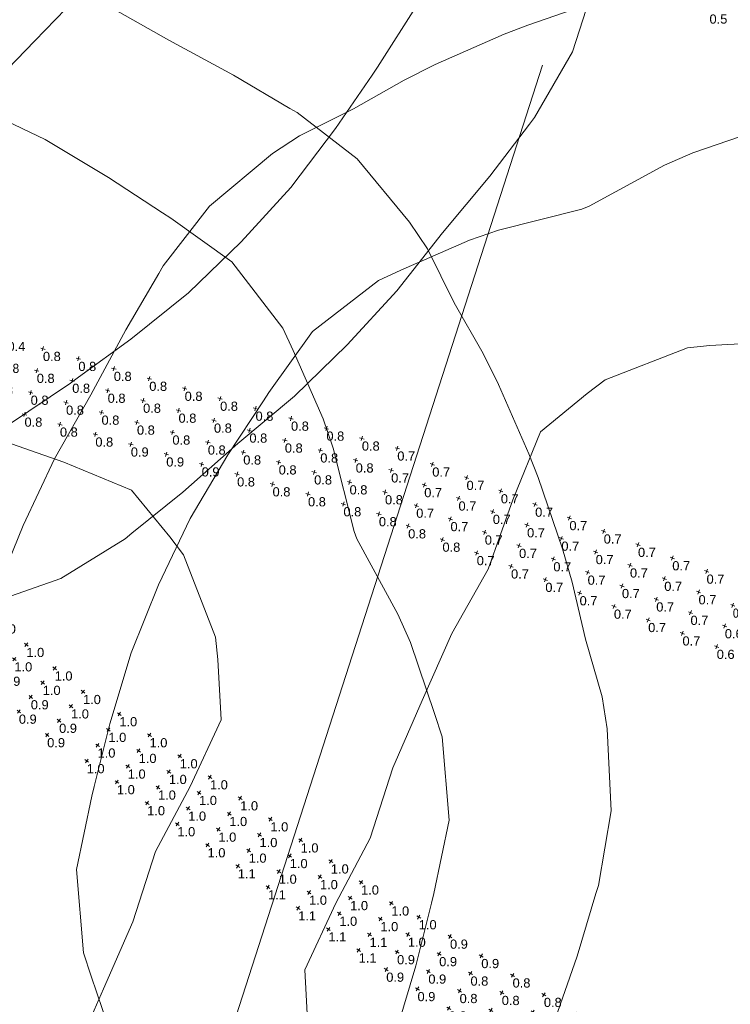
# Model space of a CAD drawing. Extents: x -62 to 9200, y 444 to 4096.
# Tile 14 of 32: x 2600 to 2793, y 1733 to 2000. Entities that reach past the tile are written whole.
import ezdxf

# ---------------------------------------------------------------- set-up
doc = ezdxf.new("R2010")
doc.units = 0
doc.header["$MEASUREMENT"] = 0
for name, color, linetype, lineweight in [('AGI32-AGI-Import_1-DRAWING', 7, 'Continuous', 0), ('AGI32-Project_1-CALCPTS', 7, 'Continuous', 0), ('AGI32-Project_1-LUMINAIRE', 7, 'Continuous', 0), ('AGI32-Project_1-MARKPOINT', 7, 'Continuous', 0), ('AGI32-Project_1-TEMPLATE', 7, 'Continuous', 0)]:
    doc.layers.add(name, color=color, linetype=linetype, lineweight=lineweight)
doc.styles.add('AGI32-Arial', font='arial.ttf')

# ---------------------------------------------------------------- blocks, each defined once
blk = doc.blocks.new('AGI32-IDxl7hnj-Project_1-LUMINAIRE-HM4_Template1')
at = {"layer": 'AGI32-Project_1-TEMPLATE', "color": 1, "linetype": 'ByBlock', "lineweight": 0}
for p, q in [((19.94, 245.03, -100), (39.88, 242.96, -100)), ((39.88, 242.96, -100), (59.82, 241.41, -100)), ((59.82, 241.41, -100), (77.47, 239.28, -100)), ((77.47, 239.28, -100), (79.76, 239.05, -100)), ((79.76, 239.05, -100), (99.7, 234.05, -100)), ((99.7, 234.05, -100), (119.64, 224.08, -100)), ((119.64, 224.08, -100), (127.02, 219.34, -100)), ((127.02, 219.34, -100), (139.58, 208.87, -100)), ((139.58, 208.87, -100), (152.27, 199.4, -100)), ((152.27, 199.4, -100), (159.52, 193.38, -100)), ((-174.6, 179.46, -100), (-159.52, 193.38, -100)), ((159.52, 193.38, -100), (174.6, 179.46, -100)), ((-179.46, 174.6, -100), (-174.6, 179.46, -100)), ((174.6, 179.46, -100), (179.46, 174.6, -100)), ((-193.38, 159.52, -100), (-179.46, 174.6, -100)), ((179.46, 174.6, -100), (193.38, 159.52, -100)), ((-199.4, 152.27, -100), (-193.38, 159.52, -100)), ((193.38, 159.52, -100), (199.4, 152.27, -100)), ((-208.87, 139.58, -100), (-199.4, 152.27, -100)), ((199.4, 152.27, -100), (208.87, 139.58, -100)), ((-219.34, 127.02, -100), (-208.87, 139.58, -100)), ((208.87, 139.58, -100), (219.34, 127.02, -100)), ((-224.08, 119.64, -100), (-219.34, 127.02, -100)), ((219.34, 127.02, -100), (224.08, 119.64, -100)), ((-234.05, 99.7, -100), (-224.08, 119.64, -100)), ((224.08, 119.64, -100), (234.05, 99.7, -100)), ((-239.05, 79.76, -100), (-234.05, 99.7, -100)), ((234.05, 99.7, -100), (239.05, 79.76, -100)), ((-239.28, 77.47, -100), (-239.05, 79.76, -100)), ((239.05, 79.76, -100), (239.28, 77.47, -100)), ((-241.41, 59.82, -100), (-239.28, 77.47, -100)), ((239.28, 77.47, -100), (241.41, 59.82, -100)), ((-242.96, 39.88, -100), (-241.41, 59.82, -100)), ((241.41, 59.82, -100), (242.96, 39.88, -100)), ((-245.03, 19.94, -100), (-242.96, 39.88, -100)), ((-245.55, 0, -100), (-245.03, 19.94, -100)), ((-245.03, -19.94, -100), (-245.55, 0, -100)), ((-99.7, -234.05, -100), (-119.64, -224.08, -100)), ((119.64, -224.08, -100), (99.7, -234.05, -100)), ((-79.76, -239.05, -100), (-99.7, -234.05, -100)), ((99.7, -234.05, -100), (79.76, -239.05, -100)), ((-77.47, -239.28, -100), (-79.76, -239.05, -100)), ((-59.82, -241.41, -100), (-77.47, -239.28, -100)), ((77.47, -239.28, -100), (59.82, -241.41, -100)), ((79.76, -239.05, -100), (77.47, -239.28, -100)), ((-39.88, -242.96, -100), (-59.82, -241.41, -100)), ((-19.94, -245.03, -100), (-39.88, -242.96, -100)), ((39.88, -242.96, -100), (19.94, -245.03, -100)), ((59.82, -241.41, -100), (39.88, -242.96, -100)), ((0, -245.55, -100), (-19.94, -245.03, -100)), ((19.94, -245.03, -100), (0, -245.55, -100))]:
    blk.add_line(p, q, dxfattribs=at)
at = {"layer": 'AGI32-Project_1-TEMPLATE', "color": 5, "linetype": 'ByBlock', "lineweight": 0}
for p, q in [((0, 205.43, -100), (19.94, 204.82, -100)), ((19.94, 204.82, -100), (39.88, 202.32, -100)), ((39.88, 202.32, -100), (57.19, 199.4, -100)), ((57.19, 199.4, -100), (59.82, 198.94, -100)), ((59.82, 198.94, -100), (79.76, 194.75, -100)), ((79.76, 194.75, -100), (99.7, 183.89, -100)), ((99.7, 183.89, -100), (104.66, 179.46, -100)), ((-119.64, 165.7, -100), (-104.66, 179.46, -100)), ((104.66, 179.46, -100), (119.64, 165.7, -100)), ((-125.3, 159.52, -100), (-119.64, 165.7, -100)), ((119.64, 165.7, -100), (125.3, 159.52, -100)), ((-139.58, 141.1, -100), (-125.3, 159.52, -100)), ((125.3, 159.52, -100), (139.58, 141.1, -100)), ((-159.52, 125.3, -100), (-141.1, 139.58, -100)), ((-141.1, 139.58, -100), (-139.58, 141.1, -100)), ((139.58, 141.1, -100), (141.1, 139.58, -100)), ((141.1, 139.58, -100), (159.52, 125.3, -100)), ((-165.7, 119.64, -100), (-159.52, 125.3, -100)), ((159.52, 125.3, -100), (165.7, 119.64, -100)), ((-179.46, 104.66, -100), (-165.7, 119.64, -100)), ((165.7, 119.64, -100), (179.46, 104.66, -100)), ((-183.89, 99.7, -100), (-179.46, 104.66, -100)), ((179.46, 104.66, -100), (183.89, 99.7, -100)), ((-194.75, 79.76, -100), (-183.89, 99.7, -100)), ((183.89, 99.7, -100), (194.75, 79.76, -100)), ((-198.94, 59.82, -100), (-194.75, 79.76, -100)), ((194.75, 79.76, -100), (198.94, 59.82, -100)), ((-199.4, 57.19, -100), (-198.94, 59.82, -100)), ((198.94, 59.82, -100), (199.4, 57.19, -100)), ((-202.32, 39.88, -100), (-199.4, 57.19, -100)), ((199.4, 57.19, -100), (202.32, 39.88, -100)), ((-204.82, 19.94, -100), (-202.32, 39.88, -100)), ((202.32, 39.88, -100), (204.82, 19.94, -100)), ((-205.43, 0, -100), (-204.82, 19.94, -100)), ((-204.82, -19.94, -100), (-205.43, 0, -100)), ((-202.32, -39.88, -100), (-204.82, -19.94, -100)), ((-199.4, -57.19, -100), (-202.32, -39.88, -100)), ((-198.94, -59.82, -100), (-199.4, -57.19, -100)), ((-194.75, -79.76, -100), (-198.94, -59.82, -100)), ((-183.89, -99.7, -100), (-194.75, -79.76, -100)), ((-179.46, -104.66, -100), (-183.89, -99.7, -100)), ((-165.7, -119.64, -100), (-179.46, -104.66, -100)), ((-59.82, -198.94, -100), (-79.76, -194.75, -100)), ((79.76, -194.75, -100), (59.82, -198.94, -100)), ((-57.19, -199.4, -100), (-59.82, -198.94, -100)), ((-39.88, -202.32, -100), (-57.19, -199.4, -100)), ((57.19, -199.4, -100), (39.88, -202.32, -100)), ((59.82, -198.94, -100), (57.19, -199.4, -100)), ((-19.94, -204.82, -100), (-39.88, -202.32, -100)), ((39.88, -202.32, -100), (19.94, -204.82, -100)), ((0, -205.43, -100), (-19.94, -204.82, -100)), ((19.94, -204.82, -100), (0, -205.43, -100))]:
    blk.add_line(p, q, dxfattribs=at)
at = {"layer": 'AGI32-Project_1-TEMPLATE', "color": 3, "linetype": 'ByBlock', "lineweight": 0}
for p, q in [((-94.36, 119.64, -100), (-79.76, 127.04, -100)), ((39.88, 125.12, -100), (59.82, 126.59, -100)), ((59.82, 126.59, -100), (79.76, 127.04, -100)), ((79.76, 127.04, -100), (94.36, 119.64, -100)), ((-99.7, 116.67, -100), (-94.36, 119.64, -100)), ((94.36, 119.64, -100), (99.7, 116.67, -100)), ((-116.67, 99.7, -100), (-99.7, 116.67, -100)), ((99.7, 116.67, -100), (116.67, 99.7, -100)), ((-119.64, 94.36, -100), (-116.67, 99.7, -100)), ((116.67, 99.7, -100), (119.64, 94.36, -100)), ((-127.04, 79.76, -100), (-119.64, 94.36, -100)), ((119.64, 94.36, -100), (127.04, 79.76, -100)), ((-126.59, 59.82, -100), (-127.04, 79.76, -100)), ((127.04, 79.76, -100), (126.59, 59.82, -100)), ((-125.12, 39.88, -100), (-126.59, 59.82, -100)), ((126.59, 59.82, -100), (125.12, 39.88, -100)), ((-127.16, 19.94, -100), (-125.12, 39.88, -100)), ((125.12, 39.88, -100), (127.16, 19.94, -100)), ((-127.16, 0, -100), (-127.16, 19.94, -100)), ((127.16, 19.94, -100), (127.16, 0, -100)), ((-127.16, -19.94, -100), (-127.16, 0, -100)), ((127.16, 0, -100), (127.16, -19.94, -100)), ((-125.12, -39.88, -100), (-127.16, -19.94, -100)), ((-126.59, -59.82, -100), (-125.12, -39.88, -100)), ((-127.04, -79.76, -100), (-126.59, -59.82, -100)), ((-119.64, -94.36, -100), (-127.04, -79.76, -100)), ((0, -127.16, -100), (-19.94, -127.16, -100)), ((19.94, -127.16, -100), (0, -127.16, -100))]:
    blk.add_line(p, q, dxfattribs=at)
blk = doc.blocks.new('AGI32-IDxl7hnj-Project_1-LUMINAIRE-HM4_42')
at = {"layer": 'AGI32-Project_1-TEMPLATE', "color": 7, "linetype": 'ByBlock', "lineweight": 0}
blk.add_blockref('AGI32-IDxl7hnj-Project_1-LUMINAIRE-HM4_Template1', (0, 0), dxfattribs=at)
blk = doc.blocks.new('AGI32-IDxl7hnj-Project_1-LUMINAIRE-HM4_65')
at = {"layer": 'AGI32-Project_1-TEMPLATE', "color": 7, "linetype": 'ByBlock', "lineweight": 0}
blk.add_blockref('AGI32-IDxl7hnj-Project_1-LUMINAIRE-HM4_Template1', (0, 0), dxfattribs=at)
blk = doc.blocks.new('AGI32-IDxl7hnj-Project_1-LUMINAIRE-HM4_89')
at = {"layer": 'AGI32-Project_1-TEMPLATE', "color": 7, "linetype": 'ByBlock', "lineweight": 0}
blk.add_blockref('AGI32-IDxl7hnj-Project_1-LUMINAIRE-HM4_Template1', (0, 0), dxfattribs=at)
blk = doc.blocks.new('AGI32-IDxl7hnj-Project_1-CALCPTS-US 23 NB - STA 692+00 TO STA 696+00_Luminance')
at = {"layer": 'AGI32-Project_1-CALCPTS', "color": 154, "linetype": 'Continuous', "lineweight": 0, "insert": (2786.96, 2001.76), "char_height": 2.5, "attachment_point": 1, "style": 'AGI32-Arial'}
blk.add_mtext('0.5', dxfattribs=at)
blk = doc.blocks.new('AGI32-IDxl7hnj-MARKPOINT')
at = {"layer": 'AGI32-Project_1-MARKPOINT', "color": 0, "linetype": 'Continuous', "lineweight": 0}
for p, q in [((-0.125, 0), (0.125, 0)), ((0, -0.125), (0, 0.125))]:
    blk.add_line(p, q, dxfattribs=at)
blk = doc.blocks.new('AGI32-IDxl7hnj-Project_1-CALCPTS-US 23 SB - STA 692+00 TO STA 690+00_Luminance')
at = {"layer": 'AGI32-Project_1-MARKPOINT', "color": 154, "linetype": 'Continuous', "lineweight": 0, "xscale": 5, "yscale": 5, "zscale": 5, "rotation": 328.1942828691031}
for p in [(2707.97, 1756.71), (2705.02, 1751.97), (2716.46, 1751.44), (2702.08, 1747.22), (2713.52, 1746.7), (2724.96, 1746.17), (2699.14, 1742.48), (2710.58, 1741.95), (2722.02, 1741.43), (2733.46, 1740.9), (2707.63, 1737.21), (2719.07, 1736.68), (2730.52, 1736.16), (2741.96, 1735.63), (2716.13, 1731.93), (2727.57, 1731.41), (2739.01, 1730.89), (2750.46, 1730.36), (2724.63, 1726.66), (2736.07, 1726.14), (2747.51, 1725.62), (2758.95, 1725.09), (2733.13, 1721.39), (2744.57, 1720.87), (2756.01, 1720.35), (2767.45, 1719.82), (2741.63, 1716.12), (2753.07, 1715.6), (2764.51, 1715.08), (2775.95, 1714.55), (2750.12, 1710.85), (2761.57, 1710.33), (2773.01, 1709.81), (2784.45, 1709.28), (2758.62, 1705.58), (2770.07, 1705.06), (2781.51, 1704.53), (2792.95, 1704.01), (2767.12, 1700.31), (2778.56, 1699.79), (2790.01, 1699.26), (2801.45, 1698.74), (2775.62, 1695.04), (2787.06, 1694.52), (2798.5, 1693.99), (2809.95, 1693.47), (2784.12, 1689.77), (2795.56, 1689.25), (2807, 1688.72), (2818.44, 1688.2), (2792.62, 1684.5), (2804.06, 1683.98), (2815.5, 1683.45), (2826.94, 1682.93), (2801.12, 1679.23), (2812.56, 1678.71), (2824, 1678.18), (2835.44, 1677.66), (2809.61, 1673.96), (2821.06, 1673.44), (2832.5, 1672.91), (2843.94, 1672.39), (2818.11, 1668.69), (2829.55, 1668.17), (2841, 1667.64), (2852.44, 1667.12), (2826.61, 1663.42), (2838.05, 1662.89), (2849.49, 1662.37), (2860.94, 1661.85), (2835.11, 1658.15), (2846.55, 1657.62), (2857.99, 1657.1), (2869.43, 1656.58), (2843.61, 1652.88), (2855.05, 1652.35), (2866.49, 1651.83), (2852.11, 1647.61), (2863.55, 1647.08), (2860.6, 1642.34)]:
    blk.add_blockref('AGI32-IDxl7hnj-MARKPOINT', p, dxfattribs=at)
at = {"layer": 'AGI32-Project_1-CALCPTS', "color": 154, "linetype": 'Continuous', "lineweight": 0, "char_height": 2.5, "attachment_point": 1, "style": 'AGI32-Arial'}
for s, insert in [('1.0', (2707.97, 1755.88)), ('1.0', (2705.02, 1751.13)), ('0.9', (2716.46, 1750.61)), ('0.9', (2702.08, 1746.39)), ('0.9', (2713.52, 1745.86)), ('0.9', (2724.96, 1745.34)), ('0.9', (2699.14, 1741.64)), ('0.9', (2710.58, 1741.12)), ('0.8', (2722.02, 1740.59)), ('0.8', (2733.46, 1740.07)), ('0.9', (2707.63, 1736.37)), ('0.8', (2719.07, 1735.85)), ('0.8', (2730.52, 1735.32)), ('0.8', (2741.96, 1734.8)), ('0.8', (2716.13, 1731.1)), ('0.8', (2727.57, 1730.58)), ('0.8', (2739.01, 1730.05)), ('0.7', (2750.46, 1729.53)), ('0.8', (2724.63, 1725.83)), ('0.8', (2736.07, 1725.31)), ('0.7', (2747.51, 1724.78)), ('0.7', (2758.95, 1724.26)), ('0.7', (2733.13, 1720.56)), ('0.7', (2744.57, 1720.04)), ('0.7', (2756.01, 1719.51)), ('0.7', (2767.45, 1718.99)), ('0.7', (2741.63, 1715.29)), ('0.7', (2753.07, 1714.77)), ('0.7', (2764.51, 1714.24)), ('0.7', (2775.95, 1713.72)), ('0.7', (2750.12, 1710.02)), ('0.7', (2761.57, 1709.5)), ('0.7', (2773.01, 1708.97)), ('0.7', (2784.45, 1708.45)), ('0.6', (2758.62, 1704.75)), ('0.7', (2770.07, 1704.23)), ('0.7', (2781.51, 1703.7)), ('0.6', (2792.95, 1703.18)), ('0.6', (2767.12, 1699.48)), ('0.6', (2778.56, 1698.95)), ('0.6', (2790.01, 1698.43)), ('0.6', (2801.45, 1697.91)), ('0.6', (2775.62, 1694.21)), ('0.6', (2787.06, 1693.68)), ('0.6', (2798.5, 1693.16)), ('0.6', (2809.95, 1692.64)), ('0.6', (2784.12, 1688.94)), ('0.6', (2795.56, 1688.41)), ('0.6', (2807, 1687.89)), ('0.6', (2818.44, 1687.36)), ('0.6', (2792.62, 1683.67)), ('0.6', (2804.06, 1683.14)), ('0.6', (2815.5, 1682.62)), ('0.6', (2826.94, 1682.09)), ('0.6', (2801.12, 1678.4)), ('0.6', (2812.56, 1677.87)), ('0.6', (2824, 1677.35)), ('0.6', (2835.44, 1676.82)), ('0.6', (2809.61, 1673.13)), ('0.6', (2821.06, 1672.6)), ('0.6', (2832.5, 1672.08)), ('0.6', (2843.94, 1671.55)), ('0.5', (2818.11, 1667.86)), ('0.5', (2829.55, 1667.33)), ('0.6', (2841, 1666.81)), ('0.6', (2852.44, 1666.28)), ('0.5', (2826.61, 1662.59)), ('0.5', (2838.05, 1662.06)), ('0.6', (2849.49, 1661.54)), ('0.6', (2860.94, 1661.01)), ('0.5', (2835.11, 1657.32)), ('0.6', (2846.55, 1656.79)), ('0.6', (2857.99, 1656.27)), ('0.6', (2869.43, 1655.74)), ('0.5', (2843.61, 1652.05)), ('0.6', (2855.05, 1651.52)), ('0.6', (2866.49, 1651)), ('0.6', (2852.11, 1646.77)), ('0.6', (2863.55, 1646.25)), ('0.6', (2860.6, 1641.5))]:
    blk.add_mtext(s, dxfattribs=dict(at, insert=insert))
blk = doc.blocks.new('AGI32-IDxl7hnj-Project_1-CALCPTS-US 23 SB - STA 693+00 TO STA 694+00_Luminance')
at = {"layer": 'AGI32-Project_1-MARKPOINT', "color": 154, "linetype": 'Continuous', "lineweight": 0, "xscale": 5.000000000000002, "yscale": 5.000000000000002, "zscale": 5.000000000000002, "rotation": 145.1841307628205}
for p in [(2626.62, 1811.83), (2623.66, 1807.58), (2634.83, 1806.12), (2620.71, 1803.34), (2631.87, 1801.87), (2617.76, 1799.09), (2643.04, 1800.41), (2628.92, 1797.63), (2640.08, 1796.16), (2625.97, 1793.38), (2651.25, 1794.7), (2637.13, 1791.92), (2648.29, 1790.45), (2634.18, 1787.67), (2659.46, 1788.99), (2645.34, 1786.21), (2656.5, 1784.75), (2667.67, 1783.28), (2642.39, 1781.96), (2653.55, 1780.5), (2664.71, 1779.04), (2675.88, 1777.58), (2650.6, 1776.25), (2661.76, 1774.79), (2672.92, 1773.33), (2684.09, 1771.87), (2658.81, 1770.54), (2669.97, 1769.08), (2681.13, 1767.62), (2692.3, 1766.16), (2667.01, 1764.83), (2678.18, 1763.37), (2689.34, 1761.91), (2675.22, 1759.12), (2700.51, 1760.45), (2686.39, 1757.66), (2697.55, 1756.2), (2683.43, 1753.41), (2694.6, 1751.95), (2691.64, 1747.7)]:
    blk.add_blockref('AGI32-IDxl7hnj-MARKPOINT', p, dxfattribs=at)
at = {"layer": 'AGI32-Project_1-CALCPTS', "color": 154, "linetype": 'Continuous', "lineweight": 0, "char_height": 2.5, "attachment_point": 1, "style": 'AGI32-Arial'}
for s, insert in [('1.0', (2626.62, 1811)), ('1.0', (2623.66, 1806.75)), ('1.0', (2634.83, 1805.29)), ('1.0', (2620.71, 1802.5)), ('1.0', (2631.87, 1801.04)), ('1.0', (2643.04, 1799.58)), ('1.0', (2617.76, 1798.25)), ('1.0', (2628.92, 1796.79)), ('1.0', (2640.08, 1795.33)), ('1.0', (2651.25, 1793.87)), ('1.0', (2625.97, 1792.55)), ('1.0', (2637.13, 1791.08)), ('1.0', (2648.29, 1789.62)), ('1.0', (2634.18, 1786.84)), ('1.0', (2659.46, 1788.16)), ('1.0', (2645.34, 1785.37)), ('1.0', (2656.5, 1783.91)), ('1.0', (2642.39, 1781.13)), ('1.0', (2667.67, 1782.45)), ('1.0', (2653.55, 1779.66)), ('1.0', (2664.71, 1778.2)), ('1.0', (2650.6, 1775.42)), ('1.0', (2675.88, 1776.74)), ('1.0', (2661.76, 1773.96)), ('1.0', (2672.92, 1772.49)), ('1.1', (2658.81, 1769.71)), ('1.0', (2684.09, 1771.03)), ('1.0', (2669.97, 1768.25)), ('1.0', (2681.13, 1766.78)), ('1.0', (2692.3, 1765.32)), ('1.1', (2667.01, 1764)), ('1.0', (2678.18, 1762.54)), ('1.0', (2689.34, 1761.08)), ('1.0', (2700.51, 1759.61)), ('1.1', (2675.22, 1758.29)), ('1.0', (2686.39, 1756.83)), ('1.0', (2697.55, 1755.37)), ('1.1', (2683.43, 1752.58)), ('1.1', (2694.6, 1751.12)), ('1.1', (2691.64, 1746.87))]:
    blk.add_mtext(s, dxfattribs=dict(at, insert=insert))
blk = doc.blocks.new('AGI32-IDxl7hnj-Project_1-CALCPTS-US 23 SB - STA 693+00 TO STA 695+00_Luminance')
at = {"layer": 'AGI32-Project_1-MARKPOINT', "color": 154, "linetype": 'Continuous', "lineweight": 0, "xscale": 5, "yscale": 5, "zscale": 5, "rotation": 320.3232738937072}
for p in [(2470.52, 1939.17), (2467.27, 1935.27), (2478.21, 1932.79), (2464.03, 1931.36), (2460.79, 1927.44), (2474.97, 1928.88), (2471.73, 1924.97), (2485.91, 1926.41), (2482.67, 1922.5), (2468.48, 1921.06), (2479.42, 1918.59), (2493.61, 1920.02), (2490.36, 1916.11), (2476.18, 1914.68), (2501.3, 1913.64), (2487.12, 1912.2), (2483.88, 1908.29), (2498.06, 1909.73), (2494.82, 1905.82), (2509, 1907.25), (2505.76, 1903.34), (2491.57, 1901.91), (2516.7, 1900.87), (2502.51, 1899.43), (2499.27, 1895.52), (2513.45, 1896.96), (2524.39, 1894.48), (2510.21, 1893.05), (2506.97, 1889.14), (2521.15, 1890.57), (2517.91, 1886.66), (2532.09, 1888.1), (2528.85, 1884.19), (2514.66, 1882.75), (2539.79, 1881.71), (2525.6, 1880.28), (2522.36, 1876.37), (2536.54, 1877.8), (2533.3, 1873.89), (2547.48, 1875.33), (2544.24, 1871.42), (2530.06, 1869.98), (2555.18, 1868.94), (2540.99, 1867.51), (2551.93, 1865.03), (2537.75, 1863.6), (2562.88, 1862.56), (2548.69, 1861.12), (2545.45, 1857.21), (2559.63, 1858.65), (2556.39, 1854.74), (2570.57, 1856.17), (2567.33, 1852.27), (2553.14, 1850.83), (2578.27, 1849.79), (2564.09, 1848.36), (2560.84, 1844.44), (2575.03, 1845.88), (2571.78, 1841.97), (2585.97, 1843.4), (2582.72, 1839.5), (2568.54, 1838.06), (2579.48, 1835.59), (2593.66, 1837.02), (2590.42, 1833.11), (2576.24, 1831.68), (2601.36, 1830.64), (2587.18, 1829.2), (2583.93, 1825.29), (2598.11, 1826.73), (2594.87, 1822.82), (2609.05, 1824.25), (2605.81, 1820.34), (2591.63, 1818.91), (2616.75, 1817.87), (2602.57, 1816.43), (2599.32, 1812.52), (2613.51, 1813.96), (2610.26, 1810.05), (2607.02, 1806.14)]:
    blk.add_blockref('AGI32-IDxl7hnj-MARKPOINT', p, dxfattribs=at)
at = {"layer": 'AGI32-Project_1-CALCPTS', "color": 154, "linetype": 'Continuous', "lineweight": 0, "char_height": 2.5, "attachment_point": 1, "style": 'AGI32-Arial'}
for s, insert in [('0.9', (2470.52, 1938.34)), ('1.0', (2467.27, 1934.43)), ('1.1', (2464.03, 1930.52)), ('0.6', (2478.21, 1931.96)), ('1.0', (2474.97, 1928.05)), ('1.1', (2460.79, 1926.61)), ('0.6', (2485.91, 1925.57)), ('1.1', (2471.73, 1924.14)), ('0.9', (2468.48, 1920.23)), ('0.9', (2482.67, 1921.66)), ('0.8', (2479.42, 1917.75)), ('0.6', (2493.61, 1919.19)), ('0.7', (2490.36, 1915.28)), ('0.8', (2476.18, 1913.84)), ('0.7', (2487.12, 1911.37)), ('0.6', (2501.3, 1912.8)), ('0.6', (2498.06, 1908.89)), ('0.8', (2483.88, 1907.46)), ('0.6', (2509, 1906.42)), ('0.7', (2494.82, 1904.98)), ('0.7', (2491.57, 1901.07)), ('0.6', (2505.76, 1902.51)), ('0.6', (2502.51, 1898.6)), ('0.6', (2516.7, 1900.03)), ('0.6', (2513.45, 1896.12)), ('0.6', (2499.27, 1894.69)), ('0.6', (2524.39, 1893.65)), ('0.6', (2510.21, 1892.21)), ('0.6', (2506.97, 1888.3)), ('0.6', (2521.15, 1889.74)), ('0.6', (2532.09, 1887.26)), ('0.6', (2517.91, 1885.83)), ('0.6', (2514.66, 1881.92)), ('0.6', (2528.85, 1883.35)), ('0.6', (2525.6, 1879.44)), ('0.6', (2539.79, 1880.88)), ('0.6', (2536.54, 1876.97)), ('0.8', (2522.36, 1875.53)), ('0.7', (2547.48, 1874.5)), ('0.7', (2533.3, 1873.06)), ('0.8', (2530.06, 1869.15)), ('0.8', (2544.24, 1870.59)), ('0.9', (2540.99, 1866.68)), ('0.8', (2555.18, 1868.11)), ('0.9', (2551.93, 1864.2)), ('0.9', (2537.75, 1862.77)), ('0.9', (2562.88, 1861.73)), ('0.9', (2548.69, 1860.29)), ('0.9', (2559.63, 1857.82)), ('0.9', (2545.45, 1856.38)), ('0.9', (2570.57, 1855.34)), ('0.9', (2556.39, 1853.91)), ('0.9', (2553.14, 1850)), ('0.9', (2567.33, 1851.43)), ('0.9', (2564.09, 1847.52)), ('0.9', (2578.27, 1848.96)), ('0.9', (2575.03, 1845.05)), ('0.9', (2560.84, 1843.61)), ('0.9', (2585.97, 1842.57)), ('0.9', (2571.78, 1841.14)), ('0.9', (2568.54, 1837.23)), ('0.9', (2582.72, 1838.66)), ('0.9', (2579.48, 1834.75)), ('1.0', (2593.66, 1836.19)), ('0.9', (2590.42, 1832.28)), ('0.9', (2576.24, 1830.84)), ('1.0', (2601.36, 1829.8)), ('0.9', (2587.18, 1828.37)), ('1.0', (2598.11, 1825.89)), ('0.9', (2583.93, 1824.46)), ('1.0', (2609.05, 1823.42)), ('0.9', (2594.87, 1821.98)), ('0.9', (2591.63, 1818.07)), ('1.0', (2605.81, 1819.51)), ('0.9', (2602.57, 1815.6)), ('1.0', (2616.75, 1817.03)), ('1.0', (2613.51, 1813.12)), ('0.9', (2599.32, 1811.69)), ('0.9', (2610.26, 1809.21)), ('0.9', (2607.02, 1805.3))]:
    blk.add_mtext(s, dxfattribs=dict(at, insert=insert))
blk = doc.blocks.new('AGI32-IDxl7hnj-Project_1-CALCPTS-US 35 WB - STA 1143+00 TO STA 1141+00_Luminance')
at = {"layer": 'AGI32-Project_1-MARKPOINT', "color": 154, "linetype": 'Continuous', "lineweight": 0, "xscale": 5, "yscale": 5, "zscale": 5, "rotation": 164.3161357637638}
for p in [(2557.72, 1924.52), (2567.35, 1921.81), (2556.06, 1918.57), (2576.98, 1919.11), (2565.68, 1915.87), (2586.61, 1916.41), (2596.24, 1913.7), (2554.39, 1912.63), (2575.31, 1913.17), (2605.86, 1911), (2564.01, 1909.93), (2584.94, 1910.46), (2615.49, 1908.3), (2552.72, 1906.68), (2573.64, 1907.22), (2594.57, 1907.76), (2625.12, 1905.59), (2562.35, 1903.98), (2583.27, 1904.52), (2604.19, 1905.06), (2634.75, 1902.89), (2571.97, 1901.28), (2592.9, 1901.82), (2613.82, 1902.35), (2644.37, 1900.19), (2581.6, 1898.58), (2602.53, 1899.11), (2623.45, 1899.65), (2654, 1897.48), (2591.23, 1895.87), (2612.15, 1896.41), (2633.08, 1896.95), (2663.63, 1894.78), (2600.86, 1893.17), (2621.78, 1893.71), (2642.7, 1894.24), (2673.26, 1892.08), (2610.48, 1890.46), (2631.41, 1891), (2652.33, 1891.54), (2682.88, 1889.37), (2620.11, 1887.76), (2641.04, 1888.3), (2661.96, 1888.84), (2692.51, 1886.67), (2629.74, 1885.06), (2650.66, 1885.6), (2671.59, 1886.13), (2702.14, 1883.97), (2639.37, 1882.36), (2660.29, 1882.89), (2681.22, 1883.43), (2648.99, 1879.65), (2669.92, 1880.19), (2690.84, 1880.73), (2658.62, 1876.95), (2679.55, 1877.48), (2700.47, 1878.02), (2668.25, 1874.24), (2689.17, 1874.78), (2677.88, 1871.54), (2698.8, 1872.08), (2687.51, 1868.84), (2697.13, 1866.13)]:
    blk.add_blockref('AGI32-IDxl7hnj-MARKPOINT', p, dxfattribs=at)
at = {"layer": 'AGI32-Project_1-CALCPTS', "color": 154, "linetype": 'Continuous', "lineweight": 0, "char_height": 2.5, "attachment_point": 1, "style": 'AGI32-Arial'}
for s, insert in [('0.5', (2557.72, 1923.68)), ('0.4', (2567.35, 1920.98)), ('0.7', (2556.06, 1917.74)), ('0.4', (2576.98, 1918.28)), ('0.7', (2565.68, 1915.04)), ('0.4', (2586.61, 1915.57)), ('0.7', (2554.39, 1911.8)), ('0.8', (2575.31, 1912.33)), ('0.4', (2596.24, 1912.87)), ('0.7', (2564.01, 1909.09)), ('0.8', (2584.94, 1909.63)), ('0.8', (2605.86, 1910.17)), ('0.7', (2573.64, 1906.39)), ('0.8', (2594.57, 1906.93)), ('0.8', (2615.49, 1907.46)), ('0.7', (2552.72, 1905.85)), ('0.8', (2583.27, 1903.69)), ('0.8', (2604.19, 1904.22)), ('0.8', (2625.12, 1904.76)), ('0.7', (2562.35, 1903.15)), ('0.8', (2592.9, 1900.98)), ('0.8', (2613.82, 1901.52)), ('0.8', (2634.75, 1902.06)), ('0.7', (2571.97, 1900.45)), ('0.8', (2602.53, 1898.28)), ('0.8', (2623.45, 1898.82)), ('0.8', (2644.37, 1899.35)), ('0.8', (2581.6, 1897.74)), ('0.8', (2612.15, 1895.58)), ('0.8', (2633.08, 1896.11)), ('0.8', (2654, 1896.65)), ('0.8', (2591.23, 1895.04)), ('0.8', (2621.78, 1892.87)), ('0.8', (2642.7, 1893.41)), ('0.8', (2663.63, 1893.95)), ('0.8', (2600.86, 1892.33)), ('0.8', (2631.41, 1890.17)), ('0.8', (2652.33, 1890.71)), ('0.8', (2673.26, 1891.24)), ('0.8', (2610.48, 1889.63)), ('0.8', (2641.04, 1887.47)), ('0.8', (2661.96, 1888)), ('0.8', (2682.88, 1888.54)), ('0.8', (2620.11, 1886.93)), ('0.8', (2650.66, 1884.76)), ('0.8', (2671.59, 1885.3)), ('0.8', (2692.51, 1885.84)), ('0.9', (2629.74, 1884.22)), ('0.8', (2660.29, 1882.06)), ('0.8', (2681.22, 1882.6)), ('0.7', (2702.14, 1883.13)), ('0.9', (2639.37, 1881.52)), ('0.8', (2669.92, 1879.36)), ('0.8', (2690.84, 1879.89)), ('0.9', (2648.99, 1878.82)), ('0.8', (2679.55, 1876.65)), ('0.7', (2700.47, 1877.19)), ('0.8', (2658.62, 1876.11)), ('0.8', (2689.17, 1873.95)), ('0.8', (2668.25, 1873.41)), ('0.8', (2698.8, 1871.25)), ('0.8', (2677.88, 1870.71)), ('0.8', (2687.51, 1868)), ('0.8', (2697.13, 1865.3))]:
    blk.add_mtext(s, dxfattribs=dict(at, insert=insert))
blk = doc.blocks.new('AGI32-IDxl7hnj-Project_1-CALCPTS-US 35 WB - STA 1143+00 TO STA 1144+00_Luminance')
at = {"layer": 'AGI32-Project_1-MARKPOINT', "color": 154, "linetype": 'Continuous', "lineweight": 0, "xscale": 4.999999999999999, "yscale": 4.999999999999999, "zscale": 4.999999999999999, "rotation": 158.6821434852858}
for p in [(2711.64, 1879.62), (2720.95, 1875.99), (2709.46, 1874.03), (2718.77, 1870.4), (2730.27, 1872.35), (2707.28, 1868.44), (2739.59, 1868.72), (2728.09, 1866.76), (2748.9, 1865.08), (2705.09, 1862.85), (2716.59, 1864.8), (2737.4, 1863.12), (2725.91, 1861.17), (2758.22, 1861.45), (2714.41, 1859.21), (2735.22, 1857.53), (2746.72, 1859.49), (2767.53, 1857.81), (2723.72, 1855.58), (2756.04, 1855.85), (2733.04, 1851.94), (2744.54, 1853.9), (2765.35, 1852.22), (2776.85, 1854.17), (2753.85, 1850.26), (2786.16, 1850.54), (2742.36, 1848.31), (2763.17, 1846.63), (2774.67, 1848.58), (2795.48, 1846.9), (2751.67, 1844.67), (2783.98, 1844.95), (2760.99, 1841.03), (2772.49, 1842.99), (2793.3, 1841.31), (2781.8, 1839.36), (2770.3, 1837.4), (2791.12, 1835.72), (2779.62, 1833.76), (2788.93, 1830.13)]:
    blk.add_blockref('AGI32-IDxl7hnj-MARKPOINT', p, dxfattribs=at)
at = {"layer": 'AGI32-Project_1-CALCPTS', "color": 154, "linetype": 'Continuous', "lineweight": 0, "char_height": 2.5, "attachment_point": 1, "style": 'AGI32-Arial'}
for s, insert in [('0.7', (2711.64, 1878.79)), ('0.7', (2720.95, 1875.15)), ('0.7', (2709.46, 1873.2)), ('0.7', (2730.27, 1871.52)), ('0.7', (2718.77, 1869.56)), ('0.7', (2707.28, 1867.61)), ('0.7', (2728.09, 1865.93)), ('0.7', (2739.59, 1867.88)), ('0.7', (2716.59, 1863.97)), ('0.7', (2748.9, 1864.25)), ('0.8', (2705.09, 1862.01)), ('0.7', (2737.4, 1862.29)), ('0.7', (2758.22, 1860.61)), ('0.8', (2714.41, 1858.38)), ('0.7', (2725.91, 1860.33)), ('0.7', (2746.72, 1858.66)), ('0.7', (2735.22, 1856.7)), ('0.7', (2767.53, 1856.98)), ('0.7', (2723.72, 1854.74)), ('0.7', (2744.54, 1853.06)), ('0.7', (2756.04, 1855.02)), ('0.7', (2776.85, 1853.34)), ('0.7', (2733.04, 1851.11)), ('0.7', (2765.35, 1851.38)), ('0.7', (2742.36, 1847.47)), ('0.7', (2753.85, 1849.43)), ('0.7', (2774.67, 1847.75)), ('0.7', (2786.16, 1849.71)), ('0.7', (2763.17, 1845.79)), ('0.6', (2795.48, 1846.07)), ('0.7', (2751.67, 1843.84)), ('0.7', (2772.49, 1842.16)), ('0.7', (2783.98, 1844.11)), ('0.7', (2760.99, 1840.2)), ('0.6', (2793.3, 1840.48)), ('0.7', (2770.3, 1836.57)), ('0.7', (2781.8, 1838.52)), ('0.6', (2791.12, 1834.89)), ('0.7', (2779.62, 1832.93)), ('0.6', (2788.93, 1829.29))]:
    blk.add_mtext(s, dxfattribs=dict(at, insert=insert))

msp = doc.modelspace()

# ---------------------------------------------------------------- linework, layer by layer
at = {"layer": 'AGI32-AGI-Import_1-DRAWING', "color": 8, "linetype": 'Continuous', "lineweight": 0}
msp.add_line((2604.11, 1561.74), (2741.6, 1987.99), dxfattribs=at)

# ---------------------------------------------------------------- block references
at = {"layer": 'AGI32-Project_1-CALCPTS', "color": 7, "linetype": 'Continuous', "lineweight": 0}
for name in ['AGI32-IDxl7hnj-Project_1-CALCPTS-US 23 NB - STA 692+00 TO STA 696+00_Luminance', 'AGI32-IDxl7hnj-Project_1-CALCPTS-US 23 SB - STA 693+00 TO STA 695+00_Luminance', 'AGI32-IDxl7hnj-Project_1-CALCPTS-US 35 WB - STA 1143+00 TO STA 1141+00_Luminance', 'AGI32-IDxl7hnj-Project_1-CALCPTS-US 35 WB - STA 1143+00 TO STA 1144+00_Luminance', 'AGI32-IDxl7hnj-Project_1-CALCPTS-US 23 SB - STA 693+00 TO STA 694+00_Luminance', 'AGI32-IDxl7hnj-Project_1-CALCPTS-US 23 SB - STA 692+00 TO STA 690+00_Luminance']:
    msp.add_blockref(name, (0, 0), dxfattribs=at)
at = {"layer": 'AGI32-Project_1-LUMINAIRE', "color": 7, "linetype": 'Continuous', "lineweight": 0}
for name, p, rotation in [('AGI32-IDxl7hnj-Project_1-LUMINAIRE-HM4_42', (2512.46, 2083.27, 100), 45.80304084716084), ('AGI32-IDxl7hnj-Project_1-LUMINAIRE-HM4_65', (2505.88, 1788.29, 100), 336.3052822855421), ('AGI32-IDxl7hnj-Project_1-LUMINAIRE-HM4_89', (2825.37, 1764.38, 100), 336.3052822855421)]:
    msp.add_blockref(name, p, dxfattribs=dict(at, rotation=rotation))

doc.saveas('drawing.dxf')
